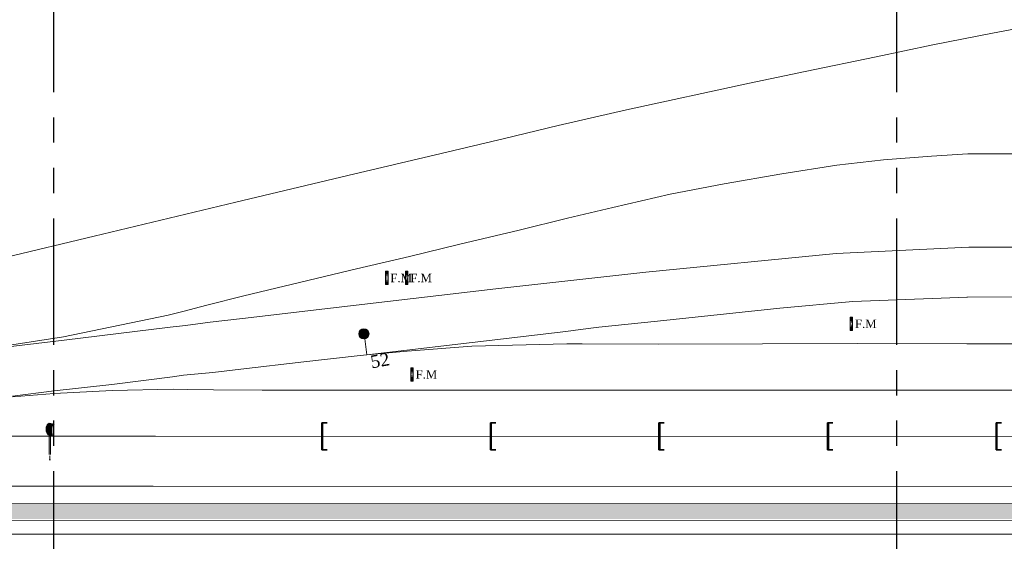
# Model space of a CAD drawing. Header units: inches. Extents: x -4968858 to -265257, y -220693 to 1871410.
# Tile 87 of 256: x -1710446 to -1593649, y 756058 to 817989. Entities that reach past the tile are written whole.
import ezdxf
from ezdxf.enums import TextEntityAlignment as Align
from ezdxf.lldxf.tags import DXFTag

# ---------------------------------------------------------------- set-up
doc = ezdxf.new("R2010")
doc.units = ezdxf.units.IN
doc.header["$MEASUREMENT"] = 0
doc.linetypes.add('CONTINOUS', pattern=[0])
doc.linetypes.add('PHANTOM', pattern=[2.5, 1.25, -0.25, 0.25, -0.25, 0.25, -0.25])
doc.layers.add('AREA BOUNDARY', color=170, linetype='Continuous')
doc.layers.add('grid-20m', color=53, linetype='Continuous')
for name, color, linetype, lineweight in [('Existing Track', 7, 'Continuous', 9), ('points no.', 152, 'Continuous', 0), ('proposed work', 1, 'Continuous', 18), ('TRC', 7, 'Continuous', 9)]:
    doc.layers.add(name, color=color, linetype=linetype, lineweight=lineweight)
doc.styles.add('1MM', font='times.ttf')
doc.styles.get("Standard").update_dxf_attribs({"font": 'romans.shx', "height": 1000})
tags = doc.linetypes.add('C2', pattern=[15, 10, -2, 1, -2]).pattern_tags.tags
tags[10:11] = [DXFTag(74, 4), DXFTag(75, 0), DXFTag(340, '0'), DXFTag(46, 1.0), DXFTag(50, 0.0), DXFTag(44, 0.0), DXFTag(45, 0.0)]
tags[8:9] = [DXFTag(74, 4), DXFTag(75, 0), DXFTag(340, '0'), DXFTag(46, 1.0), DXFTag(50, 0.0), DXFTag(44, 0.0), DXFTag(45, 0.0)]
tags[6:7] = [DXFTag(74, 4), DXFTag(75, 0), DXFTag(340, '0'), DXFTag(46, 1.0), DXFTag(50, 0.0), DXFTag(44, 0.0), DXFTag(45, 0.0)]
tags[4:5] = [DXFTag(74, 4), DXFTag(75, 0), DXFTag(340, '0'), DXFTag(46, 1.0), DXFTag(50, 0.0), DXFTag(44, 0.0), DXFTag(45, 0.0)]
doc.linetypes.add('OHE11', pattern='A,21.666667,["[",Standard,S=2,R=0,X=0,Y=-1],20.333333', length=42)

# ---------------------------------------------------------------- blocks, each defined once
blk = doc.blocks.new('A$C00314DE3')
at = {"linetype": 'CONTINOUS', "lineweight": 15}
h = blk.add_hatch(dxfattribs=at)
h.set_pattern_fill('ZIGZAG', color=253, scale=10)
h.set_pattern_definition([(0, (-9.7997, 207.0872), (1.25, 1.25), [1.25, -1.25]), (90, (-8.5497, 207.0872), (-1.25, 1.25), [1.25, -1.25])])
h.paths.add_polyline_path([(2153.25, -184.34), (1528.25, -184.34), (1528.25, -186.14), (2153.25, -186.14)])
at = {"layer": 'Existing Track', "color": 8}
for p, q in [((1711.4, -128.47, 92.81), (1719.02, -126.97, 92.81)), ((1704.32, -129.85, 92.81), (1711.4, -128.47, 92.81)), ((1697.61, -131.26, 92.81), (1704.32, -129.85, 92.81)), ((1689.19, -133.02, 92.81), (1697.61, -131.26, 92.81)), ((1682.55, -134.41, 92.81), (1689.19, -133.02, 92.81)), ((1667.98, -137.54, 92.81), (1682.55, -134.41, 92.81)), ((1659.87, -139.42, 92.81), (1667.98, -137.54, 92.81)), ((1653.52, -140.97, 92.81), (1659.87, -139.42, 92.81)), ((1646, -142.76, 92.81), (1653.52, -140.97, 92.81)), ((1634.91, -145.37, 92.81), (1646, -142.76, 92.81)), ((1692.92, -144.11, 92.91), (1698.45, -143.5, 92.91)), ((1698.45, -143.5, 92.91), (1704.15, -143.04, 92.91)), ((1704.15, -143.04, 92.91), (1708.47, -142.8, 92.91)), ((1708.47, -142.8, 92.91), (1710.8, -142.78, 92.91)), ((1710.8, -142.78, 92.91), (1718.27, -142.78, 92.91)), ((1686.41, -145.16, 92.91), (1692.92, -144.11, 92.91)), ((1621.62, -148.51, 92.81), (1634.91, -145.37, 92.81)), ((1679.57, -146.33, 92.91), (1686.41, -145.16, 92.91)), ((1673.17, -147.58, 92.91), (1679.57, -146.33, 92.91)), ((1666.37, -149.14, 92.91), (1673.17, -147.58, 92.91)), ((1604.82, -152.54, 92.81), (1621.62, -148.51, 92.81)), ((1660.96, -150.41, 92.91), (1666.37, -149.14, 92.91)), ((1655.23, -151.83, 92.91), (1660.96, -150.41, 92.91)), ((1648.22, -153.5, 92.91), (1655.23, -151.83, 92.91)), ((1594.26, -155.08, 92.81), (1604.82, -152.54, 92.81)), ((1642.24, -154.96, 92.91), (1648.22, -153.5, 92.91)), ((1692.83, -154.6, 93.05), (1708.6, -153.86, 93.05)), ((1956.16, -153.79, 94.36), (1708.6, -153.86, 94.36)), ((1635.95, -156.42, 92.91), (1642.24, -154.96, 92.91)), ((1670.27, -156.85, 93.05), (1692.83, -154.6, 93.05)), ((1622.6, -159.64, 92.91), (1635.95, -156.42, 92.91)), ((1652.47, -158.82, 93.05), (1670.27, -156.85, 93.05)), ((1632.85, -161.09, 93.05), (1652.47, -158.82, 93.05)), ((1618.21, -160.74, 92.91), (1622.6, -159.64, 92.91)), ((1694.81, -160.31, 93.15), (1708.43, -159.8, 93.15)), ((1708.35, -159.78, 93.47), (1760.8, -159.77, 93.47)), ((1615.35, -161.49, 92.91), (1618.21, -160.74, 92.91)), ((1622.44, -162.34, 93.05), (1632.85, -161.09, 93.05)), ((1671.66, -162.66, 93.15), (1686.16, -161.09, 93.15)), ((1686.16, -161.09, 93.15), (1694.81, -160.31, 93.15)), ((1601.2, -164.51, 92.91), (1613.61, -161.95, 92.91)), ((1613.61, -161.95, 92.91), (1615.35, -161.49, 92.91)), ((1618.59, -162.77, 93.05), (1622.44, -162.34, 93.05)), ((1601.27, -164.9, 93.05), (1613.85, -163.35, 93.05)), ((1613.85, -163.35, 93.05), (1615.65, -163.15, 93.05)), ((1615.65, -163.15, 93.05), (1618.59, -162.77, 93.05)), ((1662.53, -163.65, 93.15), (1664.69, -163.37, 93.15)), ((1664.69, -163.37, 93.15), (1671.66, -162.66, 93.15)), ((1594.56, -165.55, 92.91), (1601.2, -164.51, 92.91)), ((1649.66, -165.17, 93.15), (1660.8, -163.87, 93.15)), ((1660.8, -163.87, 93.15), (1662.53, -163.65, 93.15)), ((1594.63, -165.68, 93.05), (1601.27, -164.9, 93.05)), ((1641.93, -166.08, 93.15), (1649.66, -165.17, 93.15)), ((1649.64, -165.63, 93.51), (1641.96, -166.21, 93.51)), ((1660.89, -165.32, 93.51), (1649.64, -165.63, 93.51)), ((1662.71, -165.33, 93.51), (1660.89, -165.32, 93.51)), ((1671.78, -165.39, 93.51), (1662.71, -165.33, 93.51)), ((1684.09, -165.35, 93.51), (1671.78, -165.39, 93.51)), ((1695.36, -165.3, 93.51), (1684.09, -165.35, 93.51)), ((1708.36, -165.33, 93.51), (1695.36, -165.3, 93.51)), ((1708.36, -165.33, 93.51), (2135.11, -165.19, 93.51)), ((1629.69, -167.46, 93.15), (1636.39, -166.71, 93.15)), ((1636.39, -166.71, 93.15), (1637.19, -166.63, 93.15)), ((1637.19, -166.63, 93.15), (1641.93, -166.08, 93.15)), ((1641.96, -166.21, 93.51), (1637.19, -166.63, 93.51)), ((1622.24, -168.35, 93.15), (1629.69, -167.46, 93.15)), ((1606.91, -170.17, 93.15), (1614.11, -169.24, 93.15)), ((1614.11, -169.24, 93.15), (1615.44, -169.07, 93.15)), ((1615.44, -169.07, 93.15), (1618.89, -168.75, 93.15)), ((1618.89, -168.75, 93.15), (1622.24, -168.35, 93.15)), ((1600.08, -170.93, 93.15), (1606.91, -170.17, 93.15)), ((1595.13, -171.54, 93.15), (1600.08, -170.93, 93.15)), ((1595.16, -171.63, 93.15), (1600.1, -171.25, 93.15)), ((1600.1, -171.25, 93.15), (1606.97, -170.89, 93.15)), ((1606.97, -170.89, 93.15), (1614.22, -170.73, 93.15)), ((1614.22, -170.73, 93.15), (1615.89, -170.76, 93.15)), ((1615.89, -170.76, 93.15), (1618.98, -170.8, 93.15)), ((1618.98, -170.8, 93.15), (1624.75, -170.85, 93.15)), ((1624.75, -170.85, 93.15), (1823.81, -170.79, 93.15)), ((1535.05, -182.32, 92.93), (1611.82, -182.23, 92.93)), ((1611.82, -182.23, 92.69), (1724.76, -182.26, 92.69))]:
    blk.add_line(p, q, dxfattribs=at)
at = {"layer": 'points no.', "color": 8}
for p, q in [((1639.4, -158.31), (1639.4, -156.72)), ((1639.4, -156.72), (1639.69, -156.72)), ((1639.4, -158.31), (1639.4, -156.72)), ((1639.4, -156.72), (1639.69, -156.72)), ((1639.69, -156.72), (1639.69, -158.31)), ((1639.69, -156.72), (1639.69, -158.31)), ((1641.76, -158.31), (1641.76, -156.72)), ((1641.76, -156.72), (1642.05, -156.72)), ((1642.05, -156.72), (1642.05, -158.31)), ((1639.69, -158.31), (1639.4, -158.31)), ((1639.69, -158.31), (1639.4, -158.31)), ((1642.05, -158.31), (1641.76, -158.31)), ((1694.5, -163.76), (1694.5, -162.16)), ((1694.5, -162.16), (1694.8, -162.16)), ((1694.5, -163.76), (1694.5, -162.16)), ((1694.5, -162.16), (1694.8, -162.16)), ((1694.5, -163.76), (1694.5, -162.16)), ((1694.5, -162.16), (1694.8, -162.16)), ((1694.8, -162.16), (1694.8, -163.76)), ((1694.8, -162.16), (1694.8, -163.76)), ((1694.8, -162.16), (1694.8, -163.76)), ((1694.8, -163.76), (1694.5, -163.76)), ((1694.8, -163.76), (1694.5, -163.76)), ((1694.8, -163.76), (1694.5, -163.76)), ((1636.92, -164.75, 93.27), (1637.19, -166.63, 93.27)), ((1636.92, -164.75, 93.27), (1637.19, -166.63, 93.27)), ((1636.92, -164.75, 93.27), (1637.19, -166.63, 93.27)), ((1642.39, -169.76), (1642.39, -168.17)), ((1642.39, -168.17), (1642.68, -168.17)), ((1642.39, -169.76), (1642.39, -168.17)), ((1642.39, -168.17), (1642.68, -168.17)), ((1642.39, -169.76), (1642.39, -168.17)), ((1642.39, -168.17), (1642.68, -168.17)), ((1642.68, -168.17), (1642.68, -169.76)), ((1642.68, -168.17), (1642.68, -169.76)), ((1642.68, -168.17), (1642.68, -169.76)), ((1642.68, -169.76), (1642.39, -169.76)), ((1642.68, -169.76), (1642.39, -169.76)), ((1642.68, -169.76), (1642.39, -169.76)), ((1599.5, -174.77, 93.39), (1600.1, -174.88, 93.39)), ((1599.5, -174.77, 93.39), (1600.1, -174.88, 93.39)), ((1600.1, -174.88, 93.39), (1599.75, -175.13, 93.39)), ((1600.1, -174.88, 93.39), (1599.75, -175.13, 93.39)), ((1599.13, -175.56, 93.39), (1599.13, -175.42, 93.39)), ((1599.13, -175.56, 93.39), (1599.13, -175.42, 93.39)), ((1599.87, -176.2, 93.39), (1599.5, -176.2, 93.39)), ((1599.87, -176.2, 93.39), (1599.5, -176.2, 93.39)), ((1599.5, -176.2, 93.39), (1599.5, -178.48, 93.39)), ((1599.5, -176.2, 93.39), (1599.5, -178.48, 93.39)), ((1599.65, -176.2, 93.39), (1599.65, -178.48, 93.39)), ((1599.65, -176.2, 93.39), (1599.65, -178.48, 93.39)), ((1599.5, -179.1, 93.39), (1599.65, -179.1, 93.39)), ((1599.5, -179.1, 93.39), (1599.65, -179.1, 93.39))]:
    blk.add_line(p, q, dxfattribs=at)
blk.add_circle((1636.83, -164.15, 93.27), 0.605, dxfattribs=at)
blk.add_circle((1636.83, -164.15, 93.27), 0.605, dxfattribs=at)
blk.add_circle((1636.83, -164.15, 93.27), 0.605, dxfattribs=at)
for centre, radius, start, end in [((1600.1, -175.63, 93.39), 0.61, 125.2108, 247.8319), ((1600.1, -175.63, 93.39), 0.61, 125.2108, 247.8319), ((1602.23, -175.62, 93.39), 2.43, 166.2997, 193.7003), ((1602.23, -175.62, 93.39), 2.43, 166.2997, 193.7003)]:
    blk.add_arc(centre, radius, start, end, dxfattribs=at)
blk.add_ellipse((1599.5, -175.48, 93.39), major_axis=(0, -0.714), ratio=0.522694, start_param=3.141593, end_param=6.283185, dxfattribs=at)
blk.add_ellipse((1599.5, -175.48, 93.39), major_axis=(0, -0.714), ratio=0.522694, start_param=3.141593, end_param=6.283185, dxfattribs=at)
at = {"layer": 'points no.', "color": 8, "linetype": 'Continuous'}
for points in [[(1639.55, -157.52), (1639.4, -156.72), (1639.4, -158.31)], [(1639.55, -157.52), (1639.69, -156.72), (1639.4, -156.72)], [(1639.55, -157.52), (1639.4, -156.72), (1639.4, -158.31)], [(1639.55, -157.52), (1639.69, -156.72), (1639.4, -156.72)], [(1639.55, -157.52), (1639.4, -158.31), (1639.69, -158.31)], [(1639.55, -157.52), (1639.4, -158.31), (1639.69, -158.31)], [(1639.55, -157.52), (1639.69, -158.31), (1639.69, -156.72)], [(1639.55, -157.52), (1639.69, -158.31), (1639.69, -156.72)], [(1641.91, -157.52), (1641.76, -156.72), (1641.76, -158.31)], [(1641.91, -157.52), (1642.05, -156.72), (1641.76, -156.72)], [(1641.91, -157.52), (1641.76, -158.31), (1642.05, -158.31)], [(1641.91, -157.52), (1642.05, -158.31), (1642.05, -156.72)], [(1694.65, -162.96), (1694.5, -162.16), (1694.5, -163.76)], [(1694.65, -162.96), (1694.8, -162.16), (1694.5, -162.16)], [(1694.65, -162.96), (1694.5, -162.16), (1694.5, -163.76)], [(1694.65, -162.96), (1694.8, -162.16), (1694.5, -162.16)], [(1694.65, -162.96), (1694.5, -162.16), (1694.5, -163.76)], [(1694.65, -162.96), (1694.8, -162.16), (1694.5, -162.16)], [(1694.65, -162.96), (1694.8, -163.76), (1694.8, -162.16)], [(1694.65, -162.96), (1694.8, -163.76), (1694.8, -162.16)], [(1694.65, -162.96), (1694.8, -163.76), (1694.8, -162.16)], [(1694.65, -162.96), (1694.5, -163.76), (1694.8, -163.76)], [(1694.65, -162.96), (1694.5, -163.76), (1694.8, -163.76)], [(1694.65, -162.96), (1694.5, -163.76), (1694.8, -163.76)], [(1636.23, -164.24, 93.27), (1636.31, -164.46, 93.27), (1636.24, -164.01, 93.27)], [(1636.23, -164.24, 93.27), (1636.31, -164.46, 93.27), (1636.24, -164.01, 93.27)], [(1636.23, -164.24, 93.27), (1636.31, -164.46, 93.27), (1636.24, -164.01, 93.27)], [(1636.24, -164.01, 93.27), (1636.47, -164.64, 93.27), (1636.35, -163.79, 93.27)], [(1636.24, -164.01, 93.27), (1636.47, -164.64, 93.27), (1636.35, -163.79, 93.27)], [(1636.24, -164.01, 93.27), (1636.47, -164.64, 93.27), (1636.35, -163.79, 93.27)], [(1636.47, -164.64, 93.27), (1636.24, -164.01, 93.27), (1636.31, -164.46, 93.27)], [(1636.47, -164.64, 93.27), (1636.24, -164.01, 93.27), (1636.31, -164.46, 93.27)], [(1636.47, -164.64, 93.27), (1636.24, -164.01, 93.27), (1636.31, -164.46, 93.27)], [(1636.35, -163.79, 93.27), (1636.68, -164.74, 93.27), (1636.52, -163.63, 93.27)], [(1636.35, -163.79, 93.27), (1636.68, -164.74, 93.27), (1636.52, -163.63, 93.27)], [(1636.35, -163.79, 93.27), (1636.68, -164.74, 93.27), (1636.52, -163.63, 93.27)], [(1636.68, -164.74, 93.27), (1636.35, -163.79, 93.27), (1636.47, -164.64, 93.27)], [(1636.68, -164.74, 93.27), (1636.35, -163.79, 93.27), (1636.47, -164.64, 93.27)], [(1636.68, -164.74, 93.27), (1636.35, -163.79, 93.27), (1636.47, -164.64, 93.27)], [(1636.52, -163.63, 93.27), (1636.92, -164.75, 93.27), (1636.74, -163.56, 93.27)], [(1636.52, -163.63, 93.27), (1636.92, -164.75, 93.27), (1636.74, -163.56, 93.27)], [(1636.52, -163.63, 93.27), (1636.92, -164.75, 93.27), (1636.74, -163.56, 93.27)], [(1636.92, -164.75, 93.27), (1636.52, -163.63, 93.27), (1636.68, -164.74, 93.27)], [(1636.92, -164.75, 93.27), (1636.52, -163.63, 93.27), (1636.68, -164.74, 93.27)], [(1636.92, -164.75, 93.27), (1636.52, -163.63, 93.27), (1636.68, -164.74, 93.27)], [(1637.14, -164.67, 93.27), (1636.74, -163.56, 93.27), (1636.92, -164.75, 93.27)], [(1636.74, -163.56, 93.27), (1637.14, -164.67, 93.27), (1636.98, -163.57, 93.27)], [(1637.14, -164.67, 93.27), (1636.74, -163.56, 93.27), (1636.92, -164.75, 93.27)], [(1636.74, -163.56, 93.27), (1637.14, -164.67, 93.27), (1636.98, -163.57, 93.27)], [(1637.14, -164.67, 93.27), (1636.74, -163.56, 93.27), (1636.92, -164.75, 93.27)], [(1636.74, -163.56, 93.27), (1637.14, -164.67, 93.27), (1636.98, -163.57, 93.27)], [(1637.32, -164.52, 93.27), (1636.98, -163.57, 93.27), (1637.14, -164.67, 93.27)], [(1636.98, -163.57, 93.27), (1637.32, -164.52, 93.27), (1637.19, -163.67, 93.27)], [(1637.32, -164.52, 93.27), (1636.98, -163.57, 93.27), (1637.14, -164.67, 93.27)], [(1636.98, -163.57, 93.27), (1637.32, -164.52, 93.27), (1637.19, -163.67, 93.27)], [(1637.32, -164.52, 93.27), (1636.98, -163.57, 93.27), (1637.14, -164.67, 93.27)], [(1636.98, -163.57, 93.27), (1637.32, -164.52, 93.27), (1637.19, -163.67, 93.27)], [(1637.42, -164.3, 93.27), (1637.19, -163.67, 93.27), (1637.32, -164.52, 93.27)], [(1637.19, -163.67, 93.27), (1637.42, -164.3, 93.27), (1637.35, -163.84, 93.27)], [(1637.42, -164.3, 93.27), (1637.19, -163.67, 93.27), (1637.32, -164.52, 93.27)], [(1637.19, -163.67, 93.27), (1637.42, -164.3, 93.27), (1637.35, -163.84, 93.27)], [(1637.42, -164.3, 93.27), (1637.19, -163.67, 93.27), (1637.32, -164.52, 93.27)], [(1637.19, -163.67, 93.27), (1637.42, -164.3, 93.27), (1637.35, -163.84, 93.27)], [(1637.43, -164.07, 93.27), (1637.35, -163.84, 93.27), (1637.42, -164.3, 93.27)], [(1637.43, -164.07, 93.27), (1637.35, -163.84, 93.27), (1637.42, -164.3, 93.27)], [(1637.43, -164.07, 93.27), (1637.35, -163.84, 93.27), (1637.42, -164.3, 93.27)], [(1642.53, -168.96), (1642.39, -168.17), (1642.39, -169.76)], [(1642.53, -168.96), (1642.68, -168.17), (1642.39, -168.17)], [(1642.53, -168.96), (1642.39, -168.17), (1642.39, -169.76)], [(1642.53, -168.96), (1642.68, -168.17), (1642.39, -168.17)], [(1642.53, -168.96), (1642.39, -168.17), (1642.39, -169.76)], [(1642.53, -168.96), (1642.68, -168.17), (1642.39, -168.17)], [(1642.53, -168.96), (1642.68, -169.76), (1642.68, -168.17)], [(1642.53, -168.96), (1642.68, -169.76), (1642.68, -168.17)], [(1642.53, -168.96), (1642.68, -169.76), (1642.68, -168.17)], [(1642.53, -168.96), (1642.39, -169.76), (1642.68, -169.76)], [(1642.53, -168.96), (1642.39, -169.76), (1642.68, -169.76)], [(1642.53, -168.96), (1642.39, -169.76), (1642.68, -169.76)], [(1599.17, -175.17, 93.39), (1599.16, -175.19, 93.39), (1599.57, -175.32, 93.39)], [(1599.17, -175.17, 93.39), (1599.16, -175.19, 93.39), (1599.57, -175.32, 93.39)], [(1599.16, -175.19, 93.39), (1599.16, -175.21, 93.39), (1599.57, -175.32, 93.39)], [(1599.16, -175.19, 93.39), (1599.16, -175.21, 93.39), (1599.57, -175.32, 93.39)], [(1599.18, -175.12, 93.39), (1599.17, -175.15, 93.39), (1599.75, -175.13, 93.39)], [(1599.18, -175.12, 93.39), (1599.17, -175.15, 93.39), (1599.75, -175.13, 93.39)], [(1599.75, -175.13, 93.39), (1599.17, -175.15, 93.39), (1599.57, -175.32, 93.39)], [(1599.75, -175.13, 93.39), (1599.17, -175.15, 93.39), (1599.57, -175.32, 93.39)], [(1599.17, -175.15, 93.39), (1599.17, -175.17, 93.39), (1599.57, -175.32, 93.39)], [(1599.17, -175.15, 93.39), (1599.17, -175.17, 93.39), (1599.57, -175.32, 93.39)], [(1599.19, -175.1, 93.39), (1599.18, -175.12, 93.39), (1599.75, -175.13, 93.39)], [(1599.19, -175.1, 93.39), (1599.18, -175.12, 93.39), (1599.75, -175.13, 93.39)], [(1599.2, -175.06, 93.39), (1599.19, -175.08, 93.39), (1599.75, -175.13, 93.39)], [(1599.2, -175.06, 93.39), (1599.19, -175.08, 93.39), (1599.75, -175.13, 93.39)], [(1599.19, -175.08, 93.39), (1599.19, -175.1, 93.39), (1599.75, -175.13, 93.39)], [(1599.19, -175.08, 93.39), (1599.19, -175.1, 93.39), (1599.75, -175.13, 93.39)], [(1599.21, -175.04, 93.39), (1599.2, -175.06, 93.39), (1599.75, -175.13, 93.39)], [(1599.21, -175.04, 93.39), (1599.2, -175.06, 93.39), (1599.75, -175.13, 93.39)], [(1599.22, -175.03, 93.39), (1599.21, -175.04, 93.39), (1599.75, -175.13, 93.39)], [(1599.22, -175.03, 93.39), (1599.21, -175.04, 93.39), (1599.75, -175.13, 93.39)], [(1599.23, -175.01, 93.39), (1599.22, -175.03, 93.39), (1599.75, -175.13, 93.39)], [(1599.23, -175.01, 93.39), (1599.22, -175.03, 93.39), (1599.75, -175.13, 93.39)], [(1599.24, -174.97, 93.39), (1599.23, -174.99, 93.39), (1599.75, -175.13, 93.39)], [(1599.24, -174.97, 93.39), (1599.23, -174.99, 93.39), (1599.75, -175.13, 93.39)], [(1599.23, -174.99, 93.39), (1599.23, -175.01, 93.39), (1599.75, -175.13, 93.39)], [(1599.23, -174.99, 93.39), (1599.23, -175.01, 93.39), (1599.75, -175.13, 93.39)], [(1599.25, -174.96, 93.39), (1599.24, -174.97, 93.39), (1599.75, -175.13, 93.39)], [(1599.25, -174.96, 93.39), (1599.24, -174.97, 93.39), (1599.75, -175.13, 93.39)], [(1599.26, -174.94, 93.39), (1599.25, -174.96, 93.39), (1599.75, -175.13, 93.39)], [(1599.26, -174.94, 93.39), (1599.25, -174.96, 93.39), (1599.75, -175.13, 93.39)], [(1599.27, -174.92, 93.39), (1599.26, -174.94, 93.39), (1599.75, -175.13, 93.39)], [(1599.27, -174.92, 93.39), (1599.26, -174.94, 93.39), (1599.75, -175.13, 93.39)], [(1599.28, -174.91, 93.39), (1599.27, -174.92, 93.39), (1599.75, -175.13, 93.39)], [(1599.28, -174.91, 93.39), (1599.27, -174.92, 93.39), (1599.75, -175.13, 93.39)], [(1599.29, -174.9, 93.39), (1599.28, -174.91, 93.39), (1599.75, -175.13, 93.39)], [(1599.29, -174.9, 93.39), (1599.28, -174.91, 93.39), (1599.75, -175.13, 93.39)], [(1599.3, -174.88, 93.39), (1599.29, -174.9, 93.39), (1600.1, -174.88, 93.39)], [(1600.1, -174.88, 93.39), (1599.29, -174.9, 93.39), (1599.75, -175.13, 93.39)], [(1599.3, -174.88, 93.39), (1599.29, -174.9, 93.39), (1600.1, -174.88, 93.39)], [(1600.1, -174.88, 93.39), (1599.29, -174.9, 93.39), (1599.75, -175.13, 93.39)], [(1599.31, -174.87, 93.39), (1599.3, -174.88, 93.39), (1600.1, -174.88, 93.39)], [(1599.31, -174.87, 93.39), (1599.3, -174.88, 93.39), (1600.1, -174.88, 93.39)], [(1599.32, -174.86, 93.39), (1599.31, -174.87, 93.39), (1600.1, -174.88, 93.39)], [(1599.32, -174.86, 93.39), (1599.31, -174.87, 93.39), (1600.1, -174.88, 93.39)], [(1599.33, -174.85, 93.39), (1599.32, -174.86, 93.39), (1600.1, -174.88, 93.39)], [(1599.33, -174.85, 93.39), (1599.32, -174.86, 93.39), (1600.1, -174.88, 93.39)], [(1599.35, -174.83, 93.39), (1599.33, -174.85, 93.39), (1600.1, -174.88, 93.39)], [(1599.35, -174.83, 93.39), (1599.33, -174.85, 93.39), (1600.1, -174.88, 93.39)], [(1599.36, -174.83, 93.39), (1599.35, -174.83, 93.39), (1600.1, -174.88, 93.39)], [(1599.36, -174.83, 93.39), (1599.35, -174.83, 93.39), (1600.1, -174.88, 93.39)], [(1599.37, -174.82, 93.39), (1599.36, -174.83, 93.39), (1600.1, -174.88, 93.39)], [(1599.37, -174.82, 93.39), (1599.36, -174.83, 93.39), (1600.1, -174.88, 93.39)], [(1599.38, -174.81, 93.39), (1599.37, -174.82, 93.39), (1600.1, -174.88, 93.39)], [(1599.38, -174.81, 93.39), (1599.37, -174.82, 93.39), (1600.1, -174.88, 93.39)], [(1599.39, -174.8, 93.39), (1599.38, -174.81, 93.39), (1600.1, -174.88, 93.39)], [(1599.39, -174.8, 93.39), (1599.38, -174.81, 93.39), (1600.1, -174.88, 93.39)], [(1599.4, -174.79, 93.39), (1599.39, -174.8, 93.39), (1600.1, -174.88, 93.39)], [(1599.4, -174.79, 93.39), (1599.39, -174.8, 93.39), (1600.1, -174.88, 93.39)], [(1599.42, -174.79, 93.39), (1599.4, -174.79, 93.39), (1600.1, -174.88, 93.39)], [(1599.42, -174.79, 93.39), (1599.4, -174.79, 93.39), (1600.1, -174.88, 93.39)], [(1599.43, -174.78, 93.39), (1599.42, -174.79, 93.39), (1600.1, -174.88, 93.39)], [(1599.43, -174.78, 93.39), (1599.42, -174.79, 93.39), (1600.1, -174.88, 93.39)], [(1599.44, -174.78, 93.39), (1599.43, -174.78, 93.39), (1600.1, -174.88, 93.39)], [(1599.44, -174.78, 93.39), (1599.43, -174.78, 93.39), (1600.1, -174.88, 93.39)], [(1599.45, -174.77, 93.39), (1599.44, -174.78, 93.39), (1600.1, -174.88, 93.39)], [(1599.45, -174.77, 93.39), (1599.44, -174.78, 93.39), (1600.1, -174.88, 93.39)], [(1599.47, -174.77, 93.39), (1599.45, -174.77, 93.39), (1600.1, -174.88, 93.39)], [(1599.47, -174.77, 93.39), (1599.45, -174.77, 93.39), (1600.1, -174.88, 93.39)], [(1599.48, -174.77, 93.39), (1599.47, -174.77, 93.39), (1600.1, -174.88, 93.39)], [(1599.48, -174.77, 93.39), (1599.47, -174.77, 93.39), (1600.1, -174.88, 93.39)], [(1599.49, -174.77, 93.39), (1599.48, -174.77, 93.39), (1600.1, -174.88, 93.39)], [(1599.49, -174.77, 93.39), (1599.48, -174.77, 93.39), (1600.1, -174.88, 93.39)], [(1599.5, -174.77, 93.39), (1599.49, -174.77, 93.39), (1600.1, -174.88, 93.39)], [(1599.5, -174.77, 93.39), (1599.49, -174.77, 93.39), (1600.1, -174.88, 93.39)], [(1599.75, -175.13, 93.39), (1599.57, -175.32, 93.39), (1599.81, -175.43, 93.39)], [(1599.75, -175.13, 93.39), (1599.57, -175.32, 93.39), (1599.81, -175.43, 93.39)], [(1599.87, -175.05, 93.39), (1599.75, -175.13, 93.39), (1599.81, -175.43, 93.39)], [(1599.87, -175.05, 93.39), (1599.75, -175.13, 93.39), (1599.81, -175.43, 93.39)], [(1599.14, -175.37, 93.39), (1599.13, -175.4, 93.39), (1599.49, -175.57, 93.39)], [(1599.14, -175.37, 93.39), (1599.13, -175.4, 93.39), (1599.49, -175.57, 93.39)], [(1599.13, -175.4, 93.39), (1599.13, -175.42, 93.39), (1599.49, -175.57, 93.39)], [(1599.13, -175.4, 93.39), (1599.13, -175.42, 93.39), (1599.49, -175.57, 93.39)], [(1599.13, -175.42, 93.39), (1599.13, -175.56, 93.39), (1599.49, -175.57, 93.39)], [(1599.13, -175.42, 93.39), (1599.13, -175.56, 93.39), (1599.49, -175.57, 93.39)], [(1599.13, -175.56, 93.39), (1599.13, -175.58, 93.39), (1599.49, -175.57, 93.39)], [(1599.13, -175.56, 93.39), (1599.13, -175.58, 93.39), (1599.49, -175.57, 93.39)], [(1599.49, -175.57, 93.39), (1599.13, -175.58, 93.39), (1599.52, -175.83, 93.39)], [(1599.49, -175.57, 93.39), (1599.13, -175.58, 93.39), (1599.52, -175.83, 93.39)], [(1599.13, -175.58, 93.39), (1599.14, -175.61, 93.39), (1599.52, -175.83, 93.39)], [(1599.13, -175.58, 93.39), (1599.14, -175.61, 93.39), (1599.52, -175.83, 93.39)], [(1599.15, -175.28, 93.39), (1599.14, -175.3, 93.39), (1599.57, -175.32, 93.39)], [(1599.15, -175.28, 93.39), (1599.14, -175.3, 93.39), (1599.57, -175.32, 93.39)], [(1599.14, -175.3, 93.39), (1599.14, -175.33, 93.39), (1599.57, -175.32, 93.39)], [(1599.14, -175.3, 93.39), (1599.14, -175.33, 93.39), (1599.57, -175.32, 93.39)], [(1599.57, -175.32, 93.39), (1599.14, -175.33, 93.39), (1599.49, -175.57, 93.39)], [(1599.57, -175.32, 93.39), (1599.14, -175.33, 93.39), (1599.49, -175.57, 93.39)], [(1599.14, -175.33, 93.39), (1599.14, -175.35, 93.39), (1599.49, -175.57, 93.39)], [(1599.14, -175.33, 93.39), (1599.14, -175.35, 93.39), (1599.49, -175.57, 93.39)], [(1599.14, -175.35, 93.39), (1599.14, -175.37, 93.39), (1599.49, -175.57, 93.39)], [(1599.14, -175.35, 93.39), (1599.14, -175.37, 93.39), (1599.49, -175.57, 93.39)], [(1599.14, -175.61, 93.39), (1599.14, -175.63, 93.39), (1599.52, -175.83, 93.39)], [(1599.14, -175.61, 93.39), (1599.14, -175.63, 93.39), (1599.52, -175.83, 93.39)], [(1599.14, -175.63, 93.39), (1599.14, -175.65, 93.39), (1599.52, -175.83, 93.39)], [(1599.14, -175.63, 93.39), (1599.14, -175.65, 93.39), (1599.52, -175.83, 93.39)], [(1599.14, -175.65, 93.39), (1599.15, -175.68, 93.39), (1599.52, -175.83, 93.39)], [(1599.14, -175.65, 93.39), (1599.15, -175.68, 93.39), (1599.52, -175.83, 93.39)], [(1599.16, -175.21, 93.39), (1599.15, -175.23, 93.39), (1599.57, -175.32, 93.39)], [(1599.16, -175.21, 93.39), (1599.15, -175.23, 93.39), (1599.57, -175.32, 93.39)], [(1599.15, -175.23, 93.39), (1599.15, -175.26, 93.39), (1599.57, -175.32, 93.39)], [(1599.15, -175.23, 93.39), (1599.15, -175.26, 93.39), (1599.57, -175.32, 93.39)], [(1599.15, -175.26, 93.39), (1599.15, -175.28, 93.39), (1599.57, -175.32, 93.39)], [(1599.15, -175.26, 93.39), (1599.15, -175.28, 93.39), (1599.57, -175.32, 93.39)], [(1599.15, -175.68, 93.39), (1599.15, -175.7, 93.39), (1599.52, -175.83, 93.39)], [(1599.15, -175.68, 93.39), (1599.15, -175.7, 93.39), (1599.52, -175.83, 93.39)], [(1599.15, -175.7, 93.39), (1599.15, -175.72, 93.39), (1599.52, -175.83, 93.39)], [(1599.15, -175.7, 93.39), (1599.15, -175.72, 93.39), (1599.52, -175.83, 93.39)], [(1599.15, -175.72, 93.39), (1599.16, -175.75, 93.39), (1599.52, -175.83, 93.39)], [(1599.15, -175.72, 93.39), (1599.16, -175.75, 93.39), (1599.52, -175.83, 93.39)], [(1599.16, -175.75, 93.39), (1599.16, -175.77, 93.39), (1599.52, -175.83, 93.39)], [(1599.16, -175.75, 93.39), (1599.16, -175.77, 93.39), (1599.52, -175.83, 93.39)], [(1599.16, -175.77, 93.39), (1599.17, -175.79, 93.39), (1599.52, -175.83, 93.39)], [(1599.16, -175.77, 93.39), (1599.17, -175.79, 93.39), (1599.52, -175.83, 93.39)], [(1599.17, -175.79, 93.39), (1599.17, -175.81, 93.39), (1599.52, -175.83, 93.39)], [(1599.17, -175.79, 93.39), (1599.17, -175.81, 93.39), (1599.52, -175.83, 93.39)], [(1599.17, -175.81, 93.39), (1599.18, -175.83, 93.39), (1599.52, -175.83, 93.39)], [(1599.17, -175.81, 93.39), (1599.18, -175.83, 93.39), (1599.52, -175.83, 93.39)], [(1599.52, -175.83, 93.39), (1599.18, -175.83, 93.39), (1599.66, -176.05, 93.39)], [(1599.18, -175.83, 93.39), (1599.19, -175.85, 93.39), (1599.66, -176.05, 93.39)], [(1599.52, -175.83, 93.39), (1599.18, -175.83, 93.39), (1599.66, -176.05, 93.39)], [(1599.18, -175.83, 93.39), (1599.19, -175.85, 93.39), (1599.66, -176.05, 93.39)], [(1599.19, -175.85, 93.39), (1599.19, -175.87, 93.39), (1599.66, -176.05, 93.39)], [(1599.19, -175.85, 93.39), (1599.19, -175.87, 93.39), (1599.66, -176.05, 93.39)], [(1599.19, -175.87, 93.39), (1599.2, -175.89, 93.39), (1599.66, -176.05, 93.39)], [(1599.19, -175.87, 93.39), (1599.2, -175.89, 93.39), (1599.66, -176.05, 93.39)], [(1599.2, -175.89, 93.39), (1599.21, -175.91, 93.39), (1599.66, -176.05, 93.39)], [(1599.2, -175.89, 93.39), (1599.21, -175.91, 93.39), (1599.66, -176.05, 93.39)], [(1599.21, -175.91, 93.39), (1599.22, -175.93, 93.39), (1599.66, -176.05, 93.39)], [(1599.21, -175.91, 93.39), (1599.22, -175.93, 93.39), (1599.66, -176.05, 93.39)], [(1599.22, -175.93, 93.39), (1599.22, -175.95, 93.39), (1599.66, -176.05, 93.39)], [(1599.22, -175.93, 93.39), (1599.22, -175.95, 93.39), (1599.66, -176.05, 93.39)], [(1599.22, -175.95, 93.39), (1599.23, -175.97, 93.39), (1599.66, -176.05, 93.39)], [(1599.22, -175.95, 93.39), (1599.23, -175.97, 93.39), (1599.66, -176.05, 93.39)], [(1599.23, -175.97, 93.39), (1599.24, -175.99, 93.39), (1599.66, -176.05, 93.39)], [(1599.23, -175.97, 93.39), (1599.24, -175.99, 93.39), (1599.66, -176.05, 93.39)], [(1599.24, -175.99, 93.39), (1599.25, -176, 93.39), (1599.66, -176.05, 93.39)], [(1599.24, -175.99, 93.39), (1599.25, -176, 93.39), (1599.66, -176.05, 93.39)], [(1599.25, -176, 93.39), (1599.26, -176.02, 93.39), (1599.66, -176.05, 93.39)], [(1599.25, -176, 93.39), (1599.26, -176.02, 93.39), (1599.66, -176.05, 93.39)], [(1599.26, -176.02, 93.39), (1599.27, -176.04, 93.39), (1599.66, -176.05, 93.39)], [(1599.26, -176.02, 93.39), (1599.27, -176.04, 93.39), (1599.66, -176.05, 93.39)], [(1599.27, -176.04, 93.39), (1599.28, -176.05, 93.39), (1599.66, -176.05, 93.39)], [(1599.27, -176.04, 93.39), (1599.28, -176.05, 93.39), (1599.66, -176.05, 93.39)], [(1599.66, -176.05, 93.39), (1599.28, -176.05, 93.39), (1599.87, -176.2, 93.39)], [(1599.28, -176.05, 93.39), (1599.29, -176.07, 93.39), (1599.87, -176.2, 93.39)], [(1599.66, -176.05, 93.39), (1599.28, -176.05, 93.39), (1599.87, -176.2, 93.39)], [(1599.28, -176.05, 93.39), (1599.29, -176.07, 93.39), (1599.87, -176.2, 93.39)], [(1599.29, -176.07, 93.39), (1599.3, -176.08, 93.39), (1599.87, -176.2, 93.39)], [(1599.29, -176.07, 93.39), (1599.3, -176.08, 93.39), (1599.87, -176.2, 93.39)], [(1599.3, -176.08, 93.39), (1599.31, -176.09, 93.39), (1599.87, -176.2, 93.39)], [(1599.3, -176.08, 93.39), (1599.31, -176.09, 93.39), (1599.87, -176.2, 93.39)], [(1599.31, -176.09, 93.39), (1599.32, -176.1, 93.39), (1599.87, -176.2, 93.39)], [(1599.31, -176.09, 93.39), (1599.32, -176.1, 93.39), (1599.87, -176.2, 93.39)], [(1599.32, -176.1, 93.39), (1599.33, -176.12, 93.39), (1599.87, -176.2, 93.39)], [(1599.32, -176.1, 93.39), (1599.33, -176.12, 93.39), (1599.87, -176.2, 93.39)], [(1599.33, -176.12, 93.39), (1599.34, -176.13, 93.39), (1599.87, -176.2, 93.39)], [(1599.33, -176.12, 93.39), (1599.34, -176.13, 93.39), (1599.87, -176.2, 93.39)], [(1599.34, -176.13, 93.39), (1599.36, -176.14, 93.39), (1599.87, -176.2, 93.39)], [(1599.34, -176.13, 93.39), (1599.36, -176.14, 93.39), (1599.87, -176.2, 93.39)], [(1599.36, -176.14, 93.39), (1599.37, -176.15, 93.39), (1599.87, -176.2, 93.39)], [(1599.36, -176.14, 93.39), (1599.37, -176.15, 93.39), (1599.87, -176.2, 93.39)], [(1599.37, -176.15, 93.39), (1599.38, -176.15, 93.39), (1599.87, -176.2, 93.39)], [(1599.37, -176.15, 93.39), (1599.38, -176.15, 93.39), (1599.87, -176.2, 93.39)], [(1599.38, -176.15, 93.39), (1599.39, -176.16, 93.39), (1599.87, -176.2, 93.39)], [(1599.38, -176.15, 93.39), (1599.39, -176.16, 93.39), (1599.87, -176.2, 93.39)], [(1599.39, -176.16, 93.39), (1599.4, -176.17, 93.39), (1599.87, -176.2, 93.39)], [(1599.39, -176.16, 93.39), (1599.4, -176.17, 93.39), (1599.87, -176.2, 93.39)], [(1599.4, -176.17, 93.39), (1599.42, -176.17, 93.39), (1599.87, -176.2, 93.39)], [(1599.4, -176.17, 93.39), (1599.42, -176.17, 93.39), (1599.87, -176.2, 93.39)], [(1599.42, -176.17, 93.39), (1599.43, -176.18, 93.39), (1599.87, -176.2, 93.39)], [(1599.42, -176.17, 93.39), (1599.43, -176.18, 93.39), (1599.87, -176.2, 93.39)], [(1599.43, -176.18, 93.39), (1599.44, -176.18, 93.39), (1599.87, -176.2, 93.39)], [(1599.43, -176.18, 93.39), (1599.44, -176.18, 93.39), (1599.87, -176.2, 93.39)], [(1599.44, -176.18, 93.39), (1599.45, -176.19, 93.39), (1599.87, -176.2, 93.39)], [(1599.44, -176.18, 93.39), (1599.45, -176.19, 93.39), (1599.87, -176.2, 93.39)], [(1599.45, -176.19, 93.39), (1599.47, -176.19, 93.39), (1599.87, -176.2, 93.39)], [(1599.45, -176.19, 93.39), (1599.47, -176.19, 93.39), (1599.87, -176.2, 93.39)], [(1599.47, -176.19, 93.39), (1599.48, -176.19, 93.39), (1599.87, -176.2, 93.39)], [(1599.47, -176.19, 93.39), (1599.48, -176.19, 93.39), (1599.87, -176.2, 93.39)], [(1599.48, -176.19, 93.39), (1599.49, -176.19, 93.39), (1599.87, -176.2, 93.39)], [(1599.48, -176.19, 93.39), (1599.49, -176.19, 93.39), (1599.87, -176.2, 93.39)], [(1599.57, -175.32, 93.39), (1599.49, -175.57, 93.39), (1599.81, -175.43, 93.39)], [(1599.57, -175.32, 93.39), (1599.49, -175.57, 93.39), (1599.81, -175.43, 93.39)], [(1599.81, -175.43, 93.39), (1599.49, -175.57, 93.39), (1599.81, -175.81, 93.39)], [(1599.81, -175.43, 93.39), (1599.49, -175.57, 93.39), (1599.81, -175.81, 93.39)], [(1599.49, -175.57, 93.39), (1599.52, -175.83, 93.39), (1599.81, -175.81, 93.39)], [(1599.49, -175.57, 93.39), (1599.52, -175.83, 93.39), (1599.81, -175.81, 93.39)], [(1599.49, -176.19, 93.39), (1599.5, -176.2, 93.39), (1599.87, -176.2, 93.39)], [(1599.49, -176.19, 93.39), (1599.5, -176.2, 93.39), (1599.87, -176.2, 93.39)], [(1599.5, -178.61, 93.39), (1599.65, -178.61, 93.39), (1599.5, -176.2, 93.39)], [(1599.65, -176.2, 93.39), (1599.5, -176.2, 93.39), (1599.65, -178.61, 93.39)], [(1599.5, -178.61, 93.39), (1599.65, -178.61, 93.39), (1599.5, -176.2, 93.39)], [(1599.65, -176.2, 93.39), (1599.5, -176.2, 93.39), (1599.65, -178.61, 93.39)], [(1599.81, -175.81, 93.39), (1599.52, -175.83, 93.39), (1599.87, -176.2, 93.39)], [(1599.81, -175.81, 93.39), (1599.52, -175.83, 93.39), (1599.87, -176.2, 93.39)], [(1599.52, -175.83, 93.39), (1599.66, -176.05, 93.39), (1599.87, -176.2, 93.39)], [(1599.52, -175.83, 93.39), (1599.66, -176.05, 93.39), (1599.87, -176.2, 93.39)], [(1599.5, -178.61, 93.39), (1599.5, -179.1, 93.39), (1599.65, -178.61, 93.39)], [(1599.65, -179.1, 93.39), (1599.65, -178.61, 93.39), (1599.5, -179.1, 93.39)], [(1599.5, -178.61, 93.39), (1599.5, -179.1, 93.39), (1599.65, -178.61, 93.39)], [(1599.65, -179.1, 93.39), (1599.65, -178.61, 93.39), (1599.5, -179.1, 93.39)]]:
    blk.add_solid(points, dxfattribs=at)
at = {"layer": 'proposed work', "color": 8}
for p, q in [((1528.25, -184.34, 92.65), (2153.25, -184.14, 92.69)), ((1528.25, -186.34, 92.65), (2153.25, -186.14, 92.69))]:
    blk.add_line(p, q, dxfattribs=at)
at = {"layer": 'TRC', "color": 8}
for p, q in [((1711.4, -128.47, 92.81), (1719.02, -126.97, 92.81)), ((1704.32, -129.85, 92.81), (1711.4, -128.47, 92.81)), ((1697.61, -131.26, 92.81), (1704.32, -129.85, 92.81)), ((1689.19, -133.02, 92.81), (1697.61, -131.26, 92.81)), ((1682.55, -134.41, 92.81), (1689.19, -133.02, 92.81)), ((1667.98, -137.54, 92.81), (1682.55, -134.41, 92.81)), ((1659.87, -139.42, 92.81), (1667.98, -137.54, 92.81)), ((1653.52, -140.97, 92.81), (1659.87, -139.42, 92.81)), ((1646, -142.76, 92.81), (1653.52, -140.97, 92.81)), ((1634.91, -145.37, 92.81), (1646, -142.76, 92.81)), ((1692.92, -144.11, 92.91), (1698.45, -143.5, 92.91)), ((1698.45, -143.5, 92.91), (1704.15, -143.04, 92.91)), ((1704.15, -143.04, 92.91), (1708.47, -142.8, 92.91)), ((1708.47, -142.8, 92.91), (1710.8, -142.78, 92.91)), ((1710.8, -142.78, 92.91), (1718.27, -142.78, 92.91)), ((1686.41, -145.16, 92.91), (1692.92, -144.11, 92.91)), ((1621.62, -148.51, 92.81), (1634.91, -145.37, 92.81)), ((1679.57, -146.33, 92.91), (1686.41, -145.16, 92.91)), ((1673.17, -147.58, 92.91), (1679.57, -146.33, 92.91)), ((1666.37, -149.14, 92.91), (1673.17, -147.58, 92.91)), ((1604.82, -152.54, 92.81), (1621.62, -148.51, 92.81)), ((1660.96, -150.41, 92.91), (1666.37, -149.14, 92.91)), ((1655.23, -151.83, 92.91), (1660.96, -150.41, 92.91)), ((1648.22, -153.5, 92.91), (1655.23, -151.83, 92.91)), ((1594.26, -155.08, 92.81), (1604.82, -152.54, 92.81)), ((1642.24, -154.96, 92.91), (1648.22, -153.5, 92.91)), ((1692.83, -154.6, 93.05), (1708.6, -153.86, 93.05)), ((1956.16, -153.79, 94.36), (1708.6, -153.86, 94.36)), ((1635.95, -156.42, 92.91), (1642.24, -154.96, 92.91)), ((1670.27, -156.85, 93.05), (1692.83, -154.6, 93.05)), ((1622.6, -159.64, 92.91), (1635.95, -156.42, 92.91)), ((1652.47, -158.82, 93.05), (1670.27, -156.85, 93.05)), ((1632.85, -161.09, 93.05), (1652.47, -158.82, 93.05)), ((1618.21, -160.74, 92.91), (1622.6, -159.64, 92.91)), ((1694.81, -160.31, 93.15), (1708.43, -159.8, 93.15)), ((1708.35, -159.78, 93.47), (1760.8, -159.77, 93.47)), ((1615.35, -161.49, 92.91), (1618.21, -160.74, 92.91)), ((1622.44, -162.34, 93.05), (1632.85, -161.09, 93.05)), ((1671.66, -162.66, 93.15), (1686.16, -161.09, 93.15)), ((1686.16, -161.09, 93.15), (1694.81, -160.31, 93.15)), ((1601.2, -164.51, 92.91), (1613.61, -161.95, 92.91)), ((1613.61, -161.95, 92.91), (1615.35, -161.49, 92.91)), ((1618.59, -162.77, 93.05), (1622.44, -162.34, 93.05)), ((1601.27, -164.9, 93.05), (1613.85, -163.35, 93.05)), ((1613.85, -163.35, 93.05), (1615.65, -163.15, 93.05)), ((1615.65, -163.15, 93.05), (1618.59, -162.77, 93.05)), ((1662.53, -163.65, 93.15), (1664.69, -163.37, 93.15)), ((1664.69, -163.37, 93.15), (1671.66, -162.66, 93.15)), ((1594.56, -165.55, 92.91), (1601.2, -164.51, 92.91)), ((1649.66, -165.17, 93.15), (1660.8, -163.87, 93.15)), ((1660.8, -163.87, 93.15), (1662.53, -163.65, 93.15)), ((1594.63, -165.68, 93.05), (1601.27, -164.9, 93.05)), ((1641.93, -166.08, 93.15), (1649.66, -165.17, 93.15)), ((1649.64, -165.63, 93.51), (1641.96, -166.21, 93.51)), ((1660.89, -165.32, 93.51), (1649.64, -165.63, 93.51)), ((1662.71, -165.33, 93.51), (1660.89, -165.32, 93.51)), ((1671.78, -165.39, 93.51), (1662.71, -165.33, 93.51)), ((1684.09, -165.35, 93.51), (1671.78, -165.39, 93.51)), ((1695.36, -165.3, 93.51), (1684.09, -165.35, 93.51)), ((1708.36, -165.33, 93.51), (1695.36, -165.3, 93.51)), ((1708.36, -165.33, 93.51), (2135.11, -165.19, 93.51)), ((1629.69, -167.46, 93.15), (1636.39, -166.71, 93.15)), ((1636.39, -166.71, 93.15), (1637.19, -166.63, 93.15)), ((1637.19, -166.63, 93.15), (1641.93, -166.08, 93.15)), ((1641.96, -166.21, 93.51), (1637.19, -166.63, 93.51)), ((1622.24, -168.35, 93.15), (1629.69, -167.46, 93.15)), ((1606.91, -170.17, 93.15), (1614.11, -169.24, 93.15)), ((1614.11, -169.24, 93.15), (1615.44, -169.07, 93.15)), ((1615.44, -169.07, 93.15), (1618.89, -168.75, 93.15)), ((1618.89, -168.75, 93.15), (1622.24, -168.35, 93.15)), ((1600.08, -170.93, 93.15), (1606.91, -170.17, 93.15)), ((1595.13, -171.54, 93.15), (1600.08, -170.93, 93.15)), ((1595.16, -171.63, 93.15), (1600.1, -171.25, 93.15)), ((1600.1, -171.25, 93.15), (1606.97, -170.89, 93.15)), ((1606.97, -170.89, 93.15), (1614.22, -170.73, 93.15)), ((1614.22, -170.73, 93.15), (1615.89, -170.76, 93.15)), ((1615.89, -170.76, 93.15), (1618.98, -170.8, 93.15)), ((1618.98, -170.8, 93.15), (1624.75, -170.85, 93.15)), ((1624.75, -170.85, 93.15), (1823.81, -170.79, 93.15)), ((1612.1, -176.32, 93.23), (1590.87, -176.3, 93.23)), ((1723.83, -176.33, 94.73), (1612.1, -176.32, 94.73)), ((1535.05, -182.32, 92.93), (1611.82, -182.23, 92.93)), ((1611.82, -182.23, 92.69), (1724.76, -182.26, 92.69)), ((1611.61, -187.94, 95.16), (1591.57, -187.94, 95.16)), ((1725.04, -187.92, 95.16), (1611.61, -187.94, 95.16))]:
    blk.add_line(p, q, dxfattribs=at)
at = {"layer": 'TRC', "color": 8, "linetype": 'OHE11'}
blk.add_line((1612.1, -176.32, 93.23), (1590.87, -176.3, 93.23), dxfattribs=at)
at = {"layer": 'points no.', "color": 8, "style": '1MM'}
for p in [(1639.97, -158.02), (1639.97, -158.02), (1642.33, -158.02), (1695.08, -163.46), (1695.08, -163.46), (1695.08, -163.46), (1642.96, -169.47), (1642.96, -169.47), (1642.96, -169.47)]:
    blk.add_text('F.M', height=1, dxfattribs=at).set_placement(p)
blk.add_text('52', height=1.5, rotation=9.9726, dxfattribs=at).set_placement((1637.75, -168.25, -2.74))
at = {"layer": 'proposed work', "color": 8}
for p in [(1632.1, -176.32, 93.73), (1652.1, -176.32, 93.73), (1672.1, -176.32, 93.73), (1692.1, -176.33, 93.73), (1712.1, -176.33, 93.73)]:
    blk.add_text('[', height=2.1, rotation=359.993, dxfattribs=at).set_placement(p, align=Align.MIDDLE)

msp = doc.modelspace()

# ---------------------------------------------------------------- linework, layer by layer
at = {"layer": 'grid-20m', "linetype": 'PHANTOM', "ltscale": 12000}
for p, q in [((-1706442.1, 1754389.9), (-1706442.1, 635870.7)), ((-1606442.1, 1754389.9), (-1606442.1, 635870.7))]:
    msp.add_line(p, q, dxfattribs=at)

# ---------------------------------------------------------------- block references
at = {"layer": 'AREA BOUNDARY', "color": 11, "linetype": 'C2', "ltscale": 2000, "xscale": 1000, "yscale": 1000, "zscale": 1000}
msp.add_blockref('A$C00314DE3', (-3306442.1, 944843.6), dxfattribs=at)

doc.saveas('drawing.dxf')
